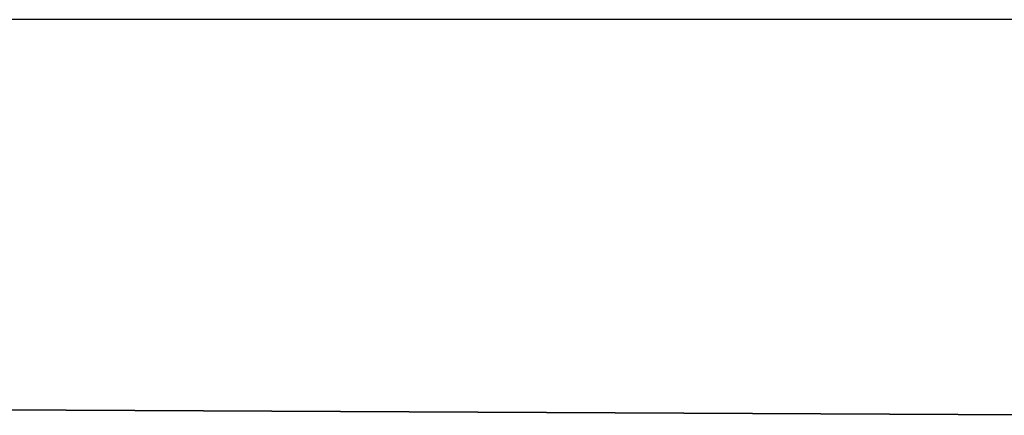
# Model space of a CAD drawing. Header units: metres. Extents: x 391.1 to 427.5, y 12.5 to 28.4.
# Tile 52 of 209: x 401.996 to 402.256, y 28.124 to 28.228. Entities that reach past the tile are written whole.
import ezdxf

# ---------------------------------------------------------------- set-up
doc = ezdxf.new("R2010")
doc.units = ezdxf.units.M
doc.layers.add('01_SUELOS', color=7, linetype='Continuous', lineweight=25, true_color=0x007f00)
doc.layers.add('A-WALL-____-MCUT', color=7, linetype='Continuous', lineweight=25)
doc.layers.add('A-WALL-____-OTLN', color=7, linetype='Continuous', lineweight=25)

# ---------------------------------------------------------------- blocks, each defined once
blk = doc.blocks.new('Family - LONDR55-XX_ZZ-ARQ-CAA-M3D-Londres55-152374-03_CLI_AIGUA_P0A')
at = {"layer": '01_SUELOS', "color": 9, "true_color": 0xaad4aa}
for p, q in [((1.8984, 2.19306), (0, 2.20277)), ((0, 2.20277), (1.8984, 2.19306))]:
    blk.add_line(p, q, dxfattribs=at)
blk = doc.blocks.new('Family - Evans PA-152638-03_CLI_AIGUA_P0A')
at = {"layer": 'A-WALL-____-MCUT', "color": 253, "true_color": 0xaaaaaa}
blk.add_line((0, 0), (1.7984, 0), dxfattribs=at)
at = {"layer": 'A-WALL-____-OTLN', "color": 253, "true_color": 0xaaaaaa}
blk.add_line((0, 0), (1.7984, 0), dxfattribs=at)
at = {"layer": 'A-WALL-____-OTLN', "color": 253, "lineweight": 18, "true_color": 0xaaaaaa}
blk.add_line((0, 0), (1.7984, 0), dxfattribs=at)
blk = doc.blocks.new('LONDR55-XX_ZZ-ARQ-CAA-M3D-Londres55_ifc-1-03_CLI_AIGUA_P0A')
at = {"layer": '01_SUELOS', "color": 253, "lineweight": 18, "true_color": 0xaaaaaa}
blk.add_blockref('Family - LONDR55-XX_ZZ-ARQ-CAA-M3D-Londres55-152374-03_CLI_AIGUA_P0A', (401.35874, 25.92572), dxfattribs=at)
at = {"layer": 'A-WALL-____-OTLN', "color": 253, "lineweight": 18, "true_color": 0xaaaaaa, "rotation": 180}
blk.add_blockref('Family - Evans PA-152638-03_CLI_AIGUA_P0A', (403.25714, 28.22825), dxfattribs=at)

msp = doc.modelspace()

# ---------------------------------------------------------------- block references
at = {"lineweight": 5}
msp.add_blockref('LONDR55-XX_ZZ-ARQ-CAA-M3D-Londres55_ifc-1-03_CLI_AIGUA_P0A', (0, 0), dxfattribs=at)

doc.saveas('drawing.dxf')
